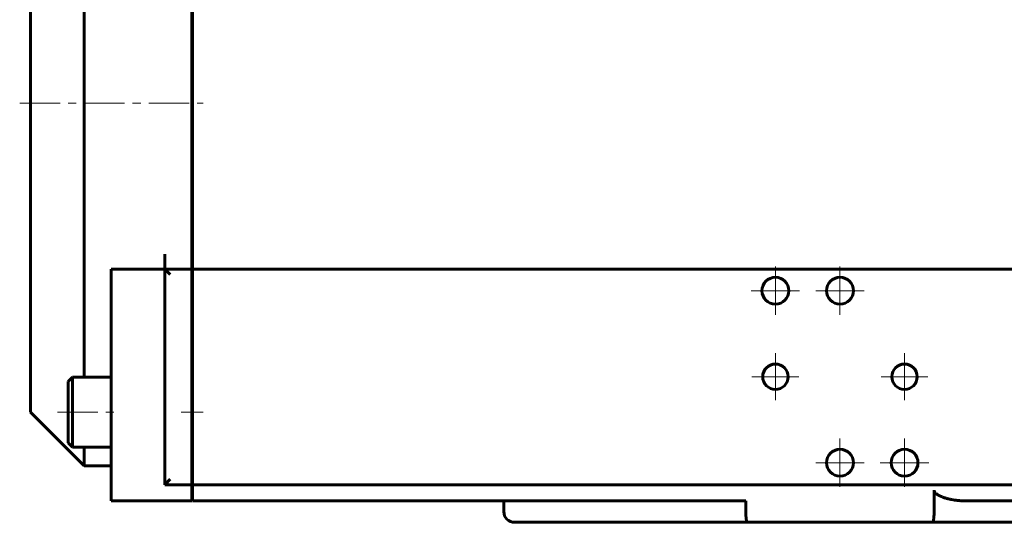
# Model space of a CAD drawing. Header units: millimetres. Extents: x -152 to 381, y -93 to 94.
# Tile 1 of 15: x -152 to 31, y -93 to 1. Entities that reach past the tile are written whole.
import ezdxf

# ---------------------------------------------------------------- set-up
doc = ezdxf.new("R2010")
doc.units = ezdxf.units.MM
doc.linetypes.add('K5LT_AXLED', pattern=[12, 7.5, -1.5, 1.5, -1.5])
doc.linetypes.add('K5LT_BASIC', pattern=[0])
doc.layers.add('Системный слой (1)', color=7, linetype='Continuous', true_color=0x6c6c6c)

# ---------------------------------------------------------------- blocks, each defined once
blk = doc.blocks.new('U11')
at = {"layer": 'Системный слой (1)', "color": 150, "linetype": 'K5LT_BASIC', "lineweight": 60, "true_color": 0x0080ff}
for p, q in [((-150.5, -14.5), (-150.5, 43)), ((-150.5, -72), (-150.5, -14.5))]:
    blk.add_line(p, q, dxfattribs=at)
blk = doc.blocks.new('U20')
at = {"layer": 'Системный слой (1)', "color": 150, "linetype": 'K5LT_BASIC', "lineweight": 60, "true_color": 0x0080ff}
for p, q in [((-140.5, 49.5), (-140.5, 53)), ((-140.5, -14.5), (-140.5, 36.5)), ((-140.5, -65.5), (-140.5, -14.5)), ((-140.5, -82), (-140.5, -78.5))]:
    blk.add_line(p, q, dxfattribs=at)
blk = doc.blocks.new('U21')
at = {"layer": 'Системный слой (1)', "color": 30, "linetype": 'K5LT_AXLED', "lineweight": 18, "true_color": 0xff8000}
for q in [(-12, -61.06), (-16.36, -65.42), (-7.64, -65.42), (-12, -69.79)]:
    blk.add_line((-12, -65.42), q, dxfattribs=at)
blk = doc.blocks.new('U22')
at = {"layer": 'Системный слой (1)', "color": 30, "linetype": 'K5LT_AXLED', "lineweight": 18, "true_color": 0xff8000}
for q in [(-12, -44.92), (-16.5, -49.42), (-7.5, -49.42), (-12, -53.92)]:
    blk.add_line((-12, -49.42), q, dxfattribs=at)
blk = doc.blocks.new('U24')
at = {"layer": 'Системный слой (1)', "color": 30, "linetype": 'K5LT_AXLED', "lineweight": 18, "true_color": 0xff8000}
for q in [(0, -76.92), (-4.5, -81.42), (4.5, -81.42), (0, -85.92)]:
    blk.add_line((0, -81.42), q, dxfattribs=at)
blk = doc.blocks.new('U25')
at = {"layer": 'Системный слой (1)', "color": 30, "linetype": 'K5LT_AXLED', "lineweight": 18, "true_color": 0xff8000}
for q in [(0, -44.92), (-4.5, -49.42), (4.5, -49.42), (0, -53.92)]:
    blk.add_line((0, -49.42), q, dxfattribs=at)
blk = doc.blocks.new('U27')
at = {"layer": 'Системный слой (1)', "color": 30, "linetype": 'K5LT_AXLED', "lineweight": 18, "true_color": 0xff8000}
for q in [(12, -76.92), (7.5, -81.42), (16.5, -81.42), (12, -85.92)]:
    blk.add_line((12, -81.42), q, dxfattribs=at)
blk = doc.blocks.new('U28')
at = {"layer": 'Системный слой (1)', "color": 30, "linetype": 'K5LT_AXLED', "lineweight": 18, "true_color": 0xff8000}
for q in [(12, -61.06), (7.64, -65.42), (16.36, -65.42), (12, -69.79)]:
    blk.add_line((12, -65.42), q, dxfattribs=at)

msp = doc.modelspace()

# ---------------------------------------------------------------- linework, layer by layer
at = {"layer": 'Системный слой (1)', "color": 150, "linetype": 'K5LT_BASIC', "lineweight": 60, "true_color": 0x0080ff}
for p, q in [((-120.5, -14.5), (-120.5, 16.42)), ((-120.4, -42.59), (-120.4, 16.42)), ((-120.5, -42.59), (-120.5, -14.5)), ((-125.5, -45.42), (-125.5, -42.59)), ((-120.5, -45.42), (-120.5, -42.59)), ((-120.4, -45.42), (-120.4, -42.59)), ((-125.5, -45.42), (-135.5, -45.42)), ((-135.5, -88.5), (-135.5, -45.42)), ((-120.5, -45.42), (-125.5, -45.42)), ((-124.5, -46.42), (-125.5, -45.42)), ((-125.5, -85.5), (-125.5, -45.42)), ((-120.4, -44.5), (-120.5, -44.5)), ((-120.5, -45.42), (-120.5, -46.42)), ((120.4, -45.42), (-120.4, -45.42)), ((-120.4, -45.42), (-120.4, -46.42)), ((-120.5, -46.42), (-120.5, -84.5)), ((-120.4, -46.42), (-120.4, -84.5)), ((-142.7, -65.5), (-143.5, -66.3)), ((-142.7, -65.5), (-135.5, -65.5)), ((-142.7, -65.5), (-142.7, -78.5)), ((-143.5, -66.3), (-143.5, -77.7)), ((-120.4, -68), (-120.5, -68)), ((-140.5, -82), (-150.5, -72)), ((-120.4, -76), (-120.5, -76)), ((-142.7, -78.5), (-143.5, -77.7)), ((-142.7, -78.5), (-135.5, -78.5)), ((-135.5, -82), (-140.5, -82)), ((-124.5, -84.5), (-125.5, -85.5)), ((-120.5, -85.5), (-125.5, -85.5)), ((-120.5, -84.5), (-120.5, -85.5)), ((-120.5, -85.5), (-120.5, -88.5)), ((-120.4, -84.5), (-120.4, -85.5)), ((120.4, -85.5), (-120.4, -85.5)), ((-120.4, -85.5), (-120.4, -88.5)), ((17.5, -86.5), (17.5, -90.5)), ((-135.5, -88.5), (-120.5, -88.5)), ((-120.4, -88.5), (-17.5, -88.5)), ((-62.5, -88.5), (-62.5, -90.5)), ((-17.5, -88.5), (-17.5, -90.5)), ((23.29, -88.5), (120.4, -88.5)), ((-60.5, -92.5), (-17.21, -92.5)), ((17.21, -92.5), (-17.21, -92.5)), ((17.21, -92.5), (60.5, -92.5))]:
    msp.add_line(p, q, dxfattribs=at)
at = {"layer": 'Системный слой (1)', "color": 30, "linetype": 'K5LT_AXLED', "lineweight": 18, "true_color": 0xff8000}
for p, q in [((-152.5, -14.5), (-118.4, -14.5)), ((-145.5, -72), (-133.5, -72)), ((-122.5, -72), (-118.4, -72))]:
    msp.add_line(p, q, dxfattribs=at)
at = {"layer": 'Системный слой (1)', "color": 150, "linetype": 'K5LT_BASIC', "lineweight": 60, "true_color": 0x0080ff}
for centre, radius in [((-12, -49.42), 2.5), ((0, -49.42), 2.5), ((-12, -65.42), 2.36), ((12, -65.42), 2.36), ((0, -81.42), 2.5), ((12, -81.42), 2.5)]:
    msp.add_circle(centre, radius, dxfattribs=at)
msp.add_arc((-60.5, -90.5), 2, 180, 270, dxfattribs=at)
for points, knots in [([(23.29, -88.5), (23.06, -88.5), (22.61, -88.49), (21.96, -88.44), (21.33, -88.36), (20.84, -88.28), (20.47, -88.2), (20.2, -88.14), (19.96, -88.08), (19.72, -88.02), (19.51, -87.95), (19.31, -87.89), (19.12, -87.82), (18.95, -87.76), (18.8, -87.69), (18.65, -87.63), (18.53, -87.57), (18.41, -87.51), (18.31, -87.45), (18.22, -87.4), (18.14, -87.35), (18.04, -87.29), (17.94, -87.21), (17.84, -87.13), (17.76, -87.05), (17.69, -86.98), (17.63, -86.89), (17.57, -86.8), (17.54, -86.71), (17.51, -86.62), (17.5, -86.55), (17.5, -86.5)], [0, 0, 0, 0, 3.563984, 6.906408, 10.034236, 12.947527, 14.363484, 15.706654, 16.99258, 18.177691, 19.321408, 20.355581, 21.322146, 22.196146, 23.044619, 23.811086, 24.520515, 25.139732, 25.725999, 26.23469, 26.698996, 27.107786, 27.86638, 28.498254, 29.026316, 29.455165, 30.041903, 30.571416, 30.983523, 31.363687, 32, 32, 32, 32]), ([(-17.21, -92.5), (-17.23, -92.5), (-17.26, -92.48), (-17.29, -92.43), (-17.32, -92.35), (-17.36, -92.23), (-17.4, -92.04), (-17.43, -91.83), (-17.45, -91.6), (-17.48, -91.29), (-17.5, -90.93), (-17.5, -90.63), (-17.5, -90.5)], [0, 0, 0, 0, 1.55677, 2.248958, 3.191424, 4.423277, 5.771842, 7.08295, 8.279125, 9.359419, 11.344372, 13, 13, 13, 13]), ([(17.21, -92.5), (17.23, -92.5), (17.26, -92.48), (17.29, -92.43), (17.32, -92.35), (17.36, -92.23), (17.4, -92.04), (17.43, -91.83), (17.45, -91.6), (17.48, -91.29), (17.5, -90.93), (17.5, -90.63), (17.5, -90.5)], [0, 0, 0, 0, 1.55677, 2.248958, 3.191424, 4.423277, 5.771842, 7.08295, 8.279125, 9.359419, 11.344372, 13, 13, 13, 13])]:
    msp.add_open_spline(points, degree=3, knots=knots, dxfattribs=at)

# ---------------------------------------------------------------- block references
at = {"layer": 'Системный слой (1)'}
for name in ['U20', 'U11', 'U22', 'U25', 'U21', 'U28', 'U24', 'U27']:
    msp.add_blockref(name, (0, 0), dxfattribs=at)

doc.saveas('drawing.dxf')
